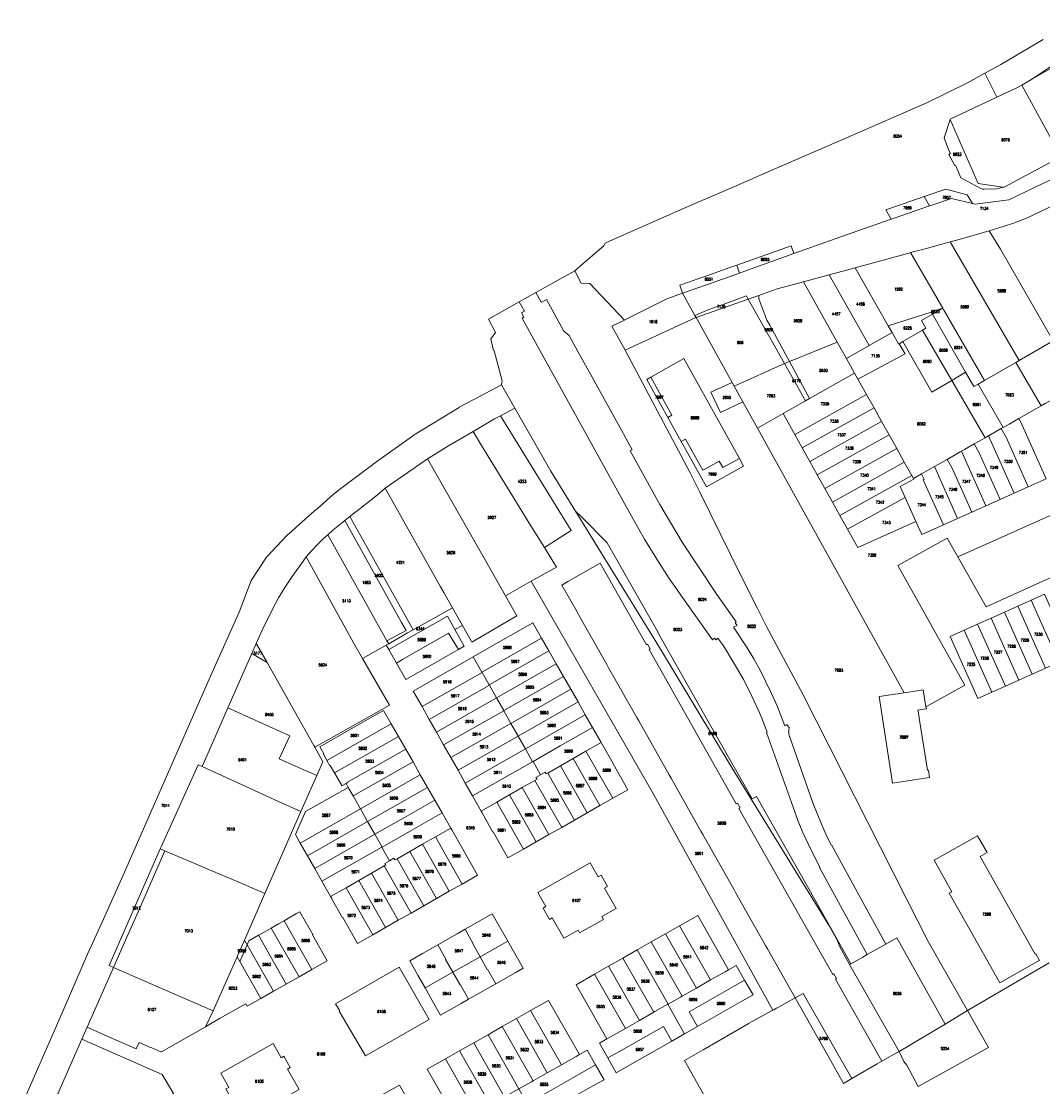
# Model space of a CAD drawing. Header units: metres. Extents: x 3 to 114181, y 112716 to 476231.
# Tile 22 of 90: x 111632 to 112008, y 475573 to 475965. Entities that reach past the tile are written whole.
import ezdxf
from ezdxf.enums import TextEntityAlignment as Align

# ---------------------------------------------------------------- set-up
doc = ezdxf.new("R2010")
doc.units = ezdxf.units.M
doc.header["$MEASUREMENT"] = 0
doc.layers.add('Kadasterperceelnummers', color=14, linetype='Continuous', lineweight=0)
doc.layers.add('Kadasterpercelen', color=14, linetype='Continuous', lineweight=13)
doc.styles.add('Style-STANDARD', font='STANDARD.shx')

msp = doc.modelspace()

# ---------------------------------------------------------------- linework, layer by layer
at = {"layer": 'Kadasterpercelen', "linetype": 'Continuous', "flags": 128}
for points in [[(112035.59, 475965.34), (112004.1, 475944.16), (112000.1, 475941.88), (111998.11, 475940.75), (111990.92, 475937.36), (111986.53, 475946.2), (111992.46, 475949.42), (112007.94, 475958.58)], [(112035.59, 475965.34), (112004.1, 475944.16), (112027.59, 475957.52)], [(112010.33, 475913.24), (112000, 475907.68), (111993.58, 475904.23), (111993.19, 475904.28), (111991.01, 475903.7), (111986.28, 475903.5), (111985.63, 475903.59), (111984.99, 475903.83), (111977.72, 475907.72), (111975.73, 475912.41), (111975.53, 475912.31), (111973.28, 475916.29), (111973.84, 475916.63), (111973.32, 475917.78), (111971.6, 475922.4), (111973.8, 475929.22), (111973.77, 475929.29), (111990.92, 475937.36), (111986.53, 475946.2), (111980.09, 475942.71), (111965.37, 475935.42), (111935.64, 475922.48), (111909.76, 475911.31), (111892.99, 475903.89), (111879.7, 475898.25), (111848.52, 475884.51), (111846.7, 475883.71), (111846.2, 475882.65), (111838.67, 475876.23), (111835.53, 475873.54), (111837.9, 475868.92), (111841.05, 475868.8), (111853.84, 475855.34), (111855.01, 475855.91), (111869.44, 475863.17), (111875.24, 475865.23), (111874.17, 475868.23), (111883.05, 475871.3), (111884.16, 475871.69), (111892.64, 475874.69), (111895.15, 475875.58), (111915.17, 475882.7), (111916.2, 475879.81), (111939.41, 475888.11), (111952.03, 475892.47), (111950.02, 475895.95), (111953.96, 475897.31), (111964.13, 475900.82), (111972.17, 475903.59), (111980.02, 475901.52), (111982, 475898.3), (111982.96, 475898.08), (111995.32, 475899.66), (112010.72, 475907.01)], [(112010.72, 475907.01), (111995.32, 475899.66), (111982.96, 475898.08), (111982, 475898.3), (111981.54, 475898.41), (111974.21, 475900.14), (111966.65, 475897.53), (111966.14, 475897.35), (111953.14, 475892.86), (111952.03, 475892.47), (111939.41, 475888.11), (111916.2, 475879.81), (111900.48, 475874.18), (111896.19, 475872.66), (111884.09, 475868.38), (111875.24, 475865.23), (111879.8, 475857.02), (111884.9, 475859.21), (111884.92, 475859.22), (111884.95, 475859.23), (111891.16, 475861.51), (111898.76, 475864.28), (111899.44, 475863.07), (111903.27, 475864.41), (111910.06, 475866.8), (111919.76, 475869.44), (111929.2, 475872.02), (111938.77, 475874.63), (111958.5, 475880.01), (111959.15, 475880.18), (111964.58, 475881.58), (111973.79, 475884.17), (111977.91, 475885.32), (111988.15, 475888.26), (111992.96, 475889.64), (111997.41, 475891.17), (112001.88, 475892.87), (112011.98, 475897.65)], [(111645.19, 475570.56), (111654.06, 475590.64), (111655.99, 475595.02), (111657.39, 475598.18), (111665.71, 475617.08), (111664.08, 475617.8), (111682.91, 475660.71), (111683.24, 475661.48), (111696.93, 475691.67), (111698.3, 475691.04), (111702.34, 475700.22), (111707.81, 475712.6), (111716.64, 475732.59), (111718.27, 475736.3), (111720.43, 475741.24), (111723.99, 475748.47), (111726.45, 475753.14), (111728.79, 475756.92), (111731.46, 475761), (111734.64, 475765.36), (111736.59, 475768.19), (111738.75, 475770.52), (111740.79, 475772.73), (111743.07, 475774.93), (111744.65, 475776.33), (111746.48, 475777.96), (111750.09, 475780.93), (111750.92, 475781.58), (111752.71, 475783), (111754.44, 475784.38), (111756.47, 475786), (111762.87, 475791.02), (111765.72, 475793.44), (111775.64, 475800.35), (111781.37, 475804.23), (111789.07, 475809.08), (111798.1, 475814.29), (111800.79, 475815.89), (111806.02, 475818.96), (111808.14, 475820.09), (111813.44, 475822.93), (111808.51, 475831.52), (111800.7, 475827.4), (111792.99, 475823.24), (111792.94, 475823.22), (111776.35, 475813.06), (111776.27, 475813.01), (111761.3, 475802.29), (111760.91, 475802), (111760.75, 475801.88), (111748.47, 475792.57), (111747.68, 475791.97), (111746.64, 475791.18), (111740.66, 475785.92), (111739.76, 475785.12), (111732.78, 475778.98), (111731.32, 475777.69), (111729.48, 475776.07), (111727.64, 475774.08), (111722.06, 475768.02), (111716.35, 475759.44), (111711.93, 475747.89), (111700.87, 475723.15), (111678.12, 475671.15), (111669.69, 475652.14), (111662.07, 475634.85), (111656.17, 475621.95), (111645.63, 475597.51), (111631.76, 475565.86)], [(112008.77, 475824.62), (112007.2, 475823.73), (111999.03, 475819.09), (111999.77, 475817.79), (112009.1, 475796.9), (112002.52, 475793.96), (111997.33, 475791.61), (111992.11, 475789.28), (111986.91, 475786.94), (111981.72, 475784.63), (111976.48, 475782.27), (111971.31, 475779.96), (111963.3, 475776.37), (111961.15, 475781.17), (111939.71, 475771.6), (111935.92, 475778.42), (111933.15, 475783.41), (111930.39, 475788.37), (111927.61, 475793.36), (111924.83, 475798.35), (111922.06, 475803.31), (111919.29, 475808.3), (111916.52, 475813.28), (111912.97, 475819.65), (111912.25, 475820.97), (111902.77, 475815.61), (111903.55, 475814.21), (111956.84, 475718.17), (111963.82, 475719.26), (111964.85, 475713.03), (111979.16, 475720.98), (111954.48, 475764.97), (111972.61, 475775.08), (111976.52, 475768.22), (111994.93, 475776.43), (111994.99, 475776.46), (112013.92, 475784.9)], [(112024.4, 475766.59), (112005.41, 475758.13), (111999.73, 475755.59), (111986.98, 475749.82), (111985.04, 475753.23), (111976.52, 475768.22), (111994.93, 475776.43), (111994.99, 475776.46), (112013.92, 475784.9)], [(112010.17, 475618.72), (111980.19, 475601.15), (111987.91, 475587.58), (111962.01, 475573.16), (111957.77, 475581.03), (111956.65, 475582.44), (111954.95, 475586.15), (111952.93, 475585.03), (111948.57, 475582.51), (111946.83, 475581.51), (111937.58, 475576.16), (111934.5, 475574.38), (111928.67, 475584.69), (111916.72, 475605.83), (111910.58, 475602.46), (111909.79, 475602.02), (111908.83, 475601.49), (111908.48, 475601.3), (111908.24, 475601.17), (111899.46, 475596.35), (111899.41, 475596.32), (111882.83, 475586.75), (111875.88, 475582.74), (111916.92, 475510.08)]]:
    msp.add_lwpolyline(points, dxfattribs=at)
for points in [[(112040.82, 475929.62), (112029.96, 475923.76), (112014.55, 475915.55), (112000.1, 475941.88), (112004.1, 475944.16), (112027.59, 475957.52), (112041.51, 475931.46)], [(112000, 475907.68), (111993.58, 475904.23), (111993.19, 475904.28), (111984.09, 475905.59), (111973.8, 475929.22), (111973.77, 475929.29), (111990.92, 475937.36), (111998.11, 475940.75), (112000.1, 475941.88), (112014.55, 475915.55), (112010.33, 475913.24)], [(111973.8, 475929.22), (111984.09, 475905.59), (111993.19, 475904.28), (111991.01, 475903.7), (111986.28, 475903.5), (111985.63, 475903.59), (111984.99, 475903.83), (111977.72, 475907.72), (111975.73, 475912.41), (111975.53, 475912.31), (111973.28, 475916.29), (111973.84, 475916.63), (111973.32, 475917.78), (111971.6, 475922.4)], [(111980.02, 475901.52), (111972.17, 475903.59), (111964.13, 475900.82), (111966.14, 475897.35), (111966.65, 475897.53), (111974.21, 475900.14), (111981.54, 475898.41), (111982, 475898.3)], [(111950.02, 475895.95), (111953.96, 475897.31), (111964.13, 475900.82), (111966.14, 475897.35), (111953.14, 475892.86), (111952.03, 475892.47)], [(112027.34, 475879.32), (112036.33, 475863.65), (112036.48, 475863.39), (112039.72, 475857.74), (112014.37, 475843.04), (112011.7, 475847.69), (111992.31, 475881.47), (111988.15, 475888.26), (111992.96, 475889.64), (111997.41, 475891.17), (112001.88, 475892.87), (112011.98, 475897.65), (112015.77, 475899.48)], [(111988.15, 475888.26), (111977.91, 475885.32), (111973.79, 475884.17), (111999.15, 475840.46), (112011.7, 475847.69), (111992.31, 475881.47)], [(111959.15, 475880.18), (111971.03, 475859.68), (111971.28, 475859.24), (111986.34, 475833.09), (111997.99, 475839.79), (111999.15, 475840.46), (111973.79, 475884.17), (111964.58, 475881.58)], [(111895.15, 475875.58), (111896.19, 475872.66), (111900.48, 475874.18), (111916.2, 475879.81), (111915.17, 475882.7)], [(111950.94, 475853.22), (111938.77, 475874.63), (111958.5, 475880.01), (111959.15, 475880.18), (111971.03, 475859.68), (111966.74, 475858.3)], [(111874.17, 475868.23), (111883.05, 475871.3), (111884.16, 475871.69), (111892.64, 475874.69), (111895.15, 475875.58), (111896.19, 475872.66), (111884.09, 475868.38), (111875.24, 475865.23)], [(111980.19, 475601.15), (111965.71, 475626.6), (111957.55, 475642.52), (111919.6, 475717.41), (111906.17, 475742.5), (111902.68, 475749.44), (111900.01, 475754.74), (111892.81, 475769.31), (111885.4, 475784.33), (111881.54, 475791.95), (111878.02, 475799.11), (111854.14, 475844.3), (111849.22, 475853.06), (111853.84, 475855.34), (111841.05, 475868.8), (111837.9, 475868.92), (111835.53, 475873.54), (111821.18, 475865.48), (111823.12, 475861.98), (111823.31, 475862.09), (111823.38, 475861.96), (111825.16, 475862.87), (111831.56, 475851.3), (111833.45, 475849.69), (111836.79, 475843.56), (111839.52, 475838.72), (111840.73, 475836.54), (111851.5, 475817.06), (111852.74, 475814.83), (111856.71, 475807.65), (111855.96, 475807.24), (111866.89, 475787.48), (111875.04, 475773.65), (111887.8, 475754.39), (111895, 475744.23), (111894.6, 475743.94), (111895.38, 475742.96), (111894.28, 475742.49), (111893.95, 475742.34), (111898.97, 475734.69), (111901.43, 475730.61), (111903.75, 475726.46), (111905.94, 475722.23), (111908.01, 475717.94), (111909.93, 475713.59), (111912.89, 475705.94), (111913.34, 475706.21), (111913.78, 475706.48), (111913.88, 475706.29), (111913.96, 475706.1), (111914.04, 475705.91), (111914.12, 475705.71), (111914.18, 475705.51), (111914.54, 475705.41), (111914.49, 475705.24), (111914.44, 475705.08), (111914.41, 475704.91), (111914.37, 475704.75), (111914.35, 475704.58), (111914.32, 475704.41), (111914.31, 475704.24), (111914.3, 475704.07), (111914.3, 475703.9), (111914.3, 475703.73), (111914.31, 475703.56), (111914.32, 475703.39), (111914.34, 475703.22), (111914.37, 475703.06), (111914.4, 475702.89), (111914.44, 475702.72), (111914.48, 475702.56), (111914.53, 475702.4), (111914.58, 475702.24), (111914.64, 475702.08), (111914.71, 475701.92), (111914.78, 475701.77), (111923.24, 475677.65), (111924.74, 475673.69), (111926.36, 475669.78), (111928.1, 475665.92), (111929.96, 475662.11), (111930.09, 475662.17), (111943.79, 475637.06), (111950.05, 475625.62), (111954.14, 475627.92), (111971.88, 475596.21)], [(111919.76, 475869.44), (111929.2, 475872.02), (111943.88, 475845.94), (111935.54, 475841.21), (111932.2, 475847.2)], [(111952.35, 475850.75), (111943.88, 475845.94), (111929.2, 475872.02), (111938.77, 475874.63), (111950.94, 475853.22)], [(111903.27, 475864.41), (111910.06, 475866.8), (111919.76, 475869.44), (111932.2, 475847.2), (111914.59, 475840.08), (111910.76, 475847.13), (111907.3, 475853.5), (111906.3, 475855.36), (111903.36, 475863.2), (111903.26, 475863.8)], [(111815.07, 475862.04), (111816.98, 475858.62), (111815.91, 475858.03), (111816.82, 475856.37), (111816.14, 475856), (111819.71, 475849.54), (111838.38, 475815.79), (111857.04, 475782.04), (111861.26, 475774.65), (111865.69, 475767.38), (111870.32, 475760.24), (111875.14, 475753.23), (111886.2, 475737.63), (111887.01, 475738.21), (111887.63, 475737.68), (111887.91, 475737.97), (111888.23, 475738.31), (111889.99, 475735.78), (111891.68, 475733.2), (111893.29, 475730.58), (111895.51, 475726.86), (111897.62, 475723.08), (111899.61, 475719.25), (111901.49, 475715.35), (111903.26, 475711.4), (111904.37, 475708.84), (111905.41, 475706.25), (111906.39, 475703.63), (111906.12, 475703.59), (111915.91, 475676.06), (111917.6, 475671.51), (111919.44, 475667.02), (111921.42, 475662.59), (111923.54, 475658.22), (111925.8, 475653.93), (111925.61, 475653.82), (111943.19, 475621.78), (111950.05, 475625.62), (111943.79, 475637.06), (111930.09, 475662.17), (111929.96, 475662.11), (111928.1, 475665.92), (111926.36, 475669.78), (111924.74, 475673.69), (111923.24, 475677.65), (111914.78, 475701.77), (111914.71, 475701.92), (111914.64, 475702.08), (111914.58, 475702.24), (111914.53, 475702.4), (111914.48, 475702.56), (111914.44, 475702.72), (111914.4, 475702.89), (111914.37, 475703.06), (111914.34, 475703.22), (111914.32, 475703.39), (111914.31, 475703.56), (111914.3, 475703.73), (111914.3, 475703.9), (111914.3, 475704.07), (111914.31, 475704.24), (111914.32, 475704.41), (111914.35, 475704.58), (111914.37, 475704.75), (111914.41, 475704.91), (111914.44, 475705.08), (111914.49, 475705.24), (111914.54, 475705.41), (111914.18, 475705.51), (111914.12, 475705.71), (111914.04, 475705.91), (111913.96, 475706.1), (111913.88, 475706.29), (111913.78, 475706.48), (111913.34, 475706.21), (111912.89, 475705.94), (111909.93, 475713.59), (111908.01, 475717.94), (111905.94, 475722.23), (111903.75, 475726.46), (111901.43, 475730.61), (111898.97, 475734.69), (111893.95, 475742.34), (111894.28, 475742.49), (111895.38, 475742.96), (111894.6, 475743.94), (111895, 475744.23), (111887.8, 475754.39), (111875.04, 475773.65), (111866.89, 475787.48), (111855.96, 475807.24), (111856.71, 475807.65), (111852.74, 475814.83), (111851.5, 475817.06), (111840.73, 475836.54), (111839.52, 475838.72), (111836.79, 475843.56), (111833.45, 475849.69), (111831.56, 475851.3), (111825.16, 475862.87), (111823.38, 475861.96), (111823.31, 475862.09), (111823.12, 475861.98), (111821.18, 475865.48)], [(111880.19, 475856.31), (111879.8, 475857.02), (111875.24, 475865.23), (111869.44, 475863.17), (111855.01, 475855.91), (111853.84, 475855.34), (111849.22, 475853.06), (111854.14, 475844.3), (111880.12, 475856.29)], [(111879.8, 475857.02), (111884.9, 475859.21), (111884.92, 475859.22), (111884.95, 475859.23), (111891.16, 475861.51), (111898.76, 475864.28), (111899.44, 475863.07), (111880.19, 475856.31)], [(111899.44, 475863.07), (111903.27, 475864.41), (111903.26, 475863.8), (111903.36, 475863.2), (111906.3, 475855.36), (111907.3, 475853.5), (111910.76, 475847.13), (111914.59, 475840.08), (111912.76, 475839.33)], [(111937.21, 475618.41), (111941.57, 475620.86), (111943.19, 475621.78), (111925.61, 475653.82), (111925.8, 475653.93), (111923.54, 475658.22), (111921.42, 475662.59), (111919.44, 475667.02), (111917.6, 475671.51), (111915.91, 475676.06), (111906.12, 475703.59), (111906.39, 475703.63), (111905.41, 475706.25), (111904.37, 475708.84), (111903.26, 475711.4), (111901.49, 475715.35), (111899.61, 475719.25), (111897.62, 475723.08), (111895.51, 475726.86), (111893.29, 475730.58), (111891.68, 475733.2), (111889.99, 475735.78), (111888.23, 475738.31), (111887.91, 475737.97), (111887.63, 475737.68), (111887.01, 475738.21), (111886.2, 475737.63), (111875.14, 475753.23), (111870.32, 475760.24), (111865.69, 475767.38), (111861.26, 475774.65), (111857.04, 475782.04), (111838.38, 475815.79), (111819.71, 475849.54), (111816.14, 475856), (111816.82, 475856.37), (111815.91, 475858.03), (111816.98, 475858.62), (111815.07, 475862.04), (111803.76, 475855.68), (111806.38, 475850.84), (111804.68, 475848.5), (111805.67, 475844.2), (111805.9, 475843.99), (111808.77, 475832.95), (111808.51, 475831.52), (111813.44, 475822.93), (111826.74, 475799.73), (111835.83, 475785.01), (111838.21, 475782.64), (111847.49, 475773.41), (111856.72, 475757.13), (111866.1, 475740.62), (111865.96, 475740.54), (111882.96, 475710.59), (111900.85, 475679.08), (111902.47, 475680.02), (111920.56, 475647.92)], [(111899.44, 475863.07), (111912.76, 475839.33), (111894.2, 475831.07), (111893.44, 475832.43), (111880.19, 475856.31)], [(111967.22, 475857.48), (111966.74, 475858.3), (111971.03, 475859.68)], [(111967.22, 475857.48), (111971.03, 475859.68), (111971.28, 475859.24), (111986.34, 475833.09), (111984.1, 475831.78), (111982.49, 475830.85), (111979.46, 475836.12)], [(111952.35, 475850.75), (111950.94, 475853.22), (111966.74, 475858.3), (111967.22, 475857.48), (111963.23, 475855.18), (111964.85, 475852.38), (111963.51, 475851.62), (111956.36, 475847.49), (111954.93, 475846.66), (111954.75, 475846.56)], [(111964.85, 475852.38), (111963.23, 475855.18), (111967.22, 475857.48), (111979.46, 475836.12), (111974.32, 475833.13), (111963.51, 475851.62)], [(111963.51, 475851.62), (111974.32, 475833.13), (111966.99, 475828.86), (111956.36, 475847.49)], [(111935.54, 475841.21), (111943.88, 475845.94), (111952.35, 475850.75), (111954.75, 475846.56), (111954.93, 475846.66), (111957.15, 475842.96), (111939.79, 475833.61), (111938.55, 475835.83)], [(111999.15, 475840.46), (111997.99, 475839.79), (112007.2, 475823.73), (112008.77, 475824.62), (112013.86, 475827.51), (112018.82, 475830.33), (112020.98, 475831.55), (112014.37, 475843.04), (112011.7, 475847.69)], [(111935.54, 475841.21), (111932.2, 475847.2), (111914.59, 475840.08), (111921.98, 475826.47), (111938.55, 475835.83)], [(111942.94, 475827.99), (111939.79, 475833.61), (111957.15, 475842.96), (111954.93, 475846.66), (111956.36, 475847.49), (111966.99, 475828.86), (111974.32, 475833.13), (111986.64, 475812.06), (111982.56, 475809.74), (111979.04, 475807.74), (111977.89, 475807.09), (111977.49, 475806.87), (111972.59, 475804.08), (111967.93, 475801.44), (111963.14, 475798.72), (111960.23, 475797.07), (111959.63, 475798.13), (111956.85, 475803.09), (111954.06, 475808.09), (111951.29, 475813.05), (111948.5, 475818.04), (111945.72, 475823.01)], [(111863.53, 475834.38), (111875.72, 475841.16), (111896.14, 475804.46), (111890.02, 475801.06), (111888.71, 475803.43), (111884.78, 475801.24), (111882.63, 475800.05), (111881.66, 475801.78), (111876.26, 475811.49), (111874.75, 475810.66), (111869.81, 475819.55), (111871.31, 475820.39)], [(111888.71, 475803.43), (111884.78, 475801.24), (111882.63, 475800.05), (111881.66, 475801.78), (111876.26, 475811.49), (111874.75, 475810.66), (111869.81, 475819.55), (111871.31, 475820.39), (111863.53, 475834.38), (111875.72, 475841.16), (111896.14, 475804.46), (111890.02, 475801.06)], [(111921.98, 475826.47), (111914.59, 475840.08), (111912.76, 475839.33), (111920.46, 475825.61)], [(111986.34, 475833.09), (111997.99, 475839.79), (112007.2, 475823.73), (111999.03, 475819.09), (111995.5, 475817.09), (111993.32, 475815.85), (111984.1, 475831.78)], [(111902.77, 475815.61), (111897.4, 475825.29), (111894.2, 475831.07), (111912.76, 475839.33), (111920.46, 475825.61), (111912.25, 475820.97)], [(111974.32, 475833.13), (111979.46, 475836.12), (111982.49, 475830.85), (111984.1, 475831.78), (111993.32, 475815.85), (111992.54, 475815.41), (111987.85, 475812.75), (111986.64, 475812.06)], [(111862.02, 475833.54), (111863.53, 475834.38), (111871.31, 475820.39), (111869.81, 475819.55)], [(111894.2, 475831.07), (111893.44, 475832.43), (111885.69, 475828.83), (111889.15, 475821.37), (111897.4, 475825.29)], [(111942.94, 475827.99), (111916.52, 475813.28), (111912.97, 475819.65), (111912.25, 475820.97), (111920.46, 475825.61), (111921.98, 475826.47), (111938.55, 475835.83), (111939.79, 475833.61)], [(111916.52, 475813.28), (111942.94, 475827.99), (111945.72, 475823.01), (111919.29, 475808.3)], [(111931.83, 475627.85), (111929.12, 475632.63), (111893.48, 475690.46), (111866.79, 475734.82), (111835.83, 475785.01), (111826.74, 475799.73), (111813.44, 475822.93), (111808.14, 475820.09), (111834.24, 475777.93), (111824.36, 475771.58), (111828.75, 475764.44), (111819.49, 475759.19), (111864.02, 475681.7), (111908.48, 475601.3), (111908.83, 475601.49), (111909.79, 475602.02), (111910.58, 475602.46), (111916.72, 475605.83), (111906.47, 475623.95), (111905.79, 475625.17), (111894.76, 475644.67), (111894.07, 475645.89), (111882.7, 475665.99), (111882.01, 475667.21), (111870.99, 475686.71), (111870.3, 475687.93), (111859.08, 475707.78), (111858.39, 475709), (111848.01, 475727.36), (111847.32, 475728.58), (111837.08, 475746.69), (111836.39, 475747.91), (111830.78, 475757.83), (111832.96, 475759.06), (111835.57, 475760.54), (111844.93, 475765.83), (111861.91, 475735.8), (111862.35, 475736.04), (111863.33, 475734.3), (111862.89, 475734.06), (111894.98, 475677.3), (111895.42, 475677.55), (111896.4, 475675.81), (111895.97, 475675.56), (111930.52, 475614.45), (111930.95, 475614.7), (111931.94, 475612.96), (111931.5, 475612.71), (111948.57, 475582.51), (111952.93, 475585.03), (111954.95, 475586.15), (111936.75, 475618.16), (111932.97, 475624.82), (111932.59, 475625.9), (111932.01, 475627.42)], [(111919.29, 475808.3), (111945.72, 475823.01), (111948.5, 475818.04), (111922.06, 475803.31)], [(111808.14, 475820.09), (111834.24, 475777.93), (111824.36, 475771.58), (111819.41, 475779.62), (111801.17, 475809.22), (111798.1, 475814.29), (111800.79, 475815.89), (111806.02, 475818.96)], [(111922.06, 475803.31), (111948.5, 475818.04), (111951.29, 475813.05), (111924.83, 475798.35)], [(111999.03, 475819.09), (111995.5, 475817.09), (111993.32, 475815.85), (111992.54, 475815.41), (111994.33, 475812.2), (112002.52, 475793.96), (112009.1, 475796.9), (111999.77, 475817.79)], [(111819.49, 475759.19), (111828.75, 475764.44), (111824.36, 475771.58), (111819.41, 475779.62), (111801.17, 475809.22), (111798.1, 475814.29), (111789.07, 475809.08), (111781.37, 475804.23), (111802.64, 475766.81), (111810, 475753.81)], [(111924.83, 475798.35), (111951.29, 475813.05), (111954.06, 475808.09), (111927.61, 475793.36)], [(111982.56, 475809.74), (111984.37, 475806.52), (111992.11, 475789.28), (111997.33, 475791.61), (111987.85, 475812.75), (111986.64, 475812.06)], [(111997.33, 475791.61), (111987.85, 475812.75), (111992.54, 475815.41), (111994.33, 475812.2), (112002.52, 475793.96)], [(111896.14, 475804.46), (111897.72, 475801.62), (111884.02, 475794), (111874.75, 475810.66), (111876.26, 475811.49), (111881.66, 475801.78), (111882.63, 475800.05), (111884.78, 475801.24), (111888.71, 475803.43), (111890.02, 475801.06)], [(111992.11, 475789.28), (111986.91, 475786.94), (111977.89, 475807.09), (111979.04, 475807.74), (111982.56, 475809.74), (111984.37, 475806.52)], [(111927.61, 475793.36), (111954.06, 475808.09), (111956.85, 475803.09), (111930.39, 475788.37)], [(111986.91, 475786.94), (111977.89, 475807.09), (111977.49, 475806.87), (111972.59, 475804.08), (111974.44, 475800.89), (111981.72, 475784.63)], [(111814.18, 475746.45), (111810, 475753.81), (111802.64, 475766.81), (111781.37, 475804.23), (111775.64, 475800.35), (111765.72, 475793.44), (111786.13, 475757.1), (111787.28, 475755.08), (111790.46, 475749.43), (111794.14, 475742.96), (111797.4, 475737.23), (111797.62, 475736.83)], [(111930.39, 475788.37), (111956.85, 475803.09), (111959.63, 475798.13), (111933.15, 475783.41)], [(111976.48, 475782.27), (111968.56, 475800.07), (111967.93, 475801.44), (111963.14, 475798.72), (111964.23, 475796.81), (111963.85, 475796.59), (111971.31, 475779.96)], [(111981.72, 475784.63), (111976.48, 475782.27), (111968.56, 475800.07), (111967.93, 475801.44), (111972.59, 475804.08), (111974.44, 475800.89)], [(111957.18, 475790.02), (111935.92, 475778.42), (111933.15, 475783.41), (111959.63, 475798.13), (111960.23, 475797.07), (111960.37, 475796.8), (111958.99, 475796.03), (111955.4, 475794.04)], [(111961.15, 475781.17), (111963.3, 475776.37), (111971.31, 475779.96), (111963.85, 475796.59), (111964.23, 475796.81), (111963.14, 475798.72), (111960.23, 475797.07), (111960.37, 475796.8), (111958.99, 475796.03), (111955.4, 475794.04), (111957.18, 475790.02)], [(111790.46, 475749.43), (111776.04, 475741.34), (111752.71, 475783), (111754.44, 475784.38), (111756.47, 475786), (111762.87, 475791.02), (111765.72, 475793.44), (111786.13, 475757.1), (111787.28, 475755.08)], [(111935.92, 475778.42), (111957.18, 475790.02), (111961.15, 475781.17), (111939.71, 475771.6)], [(111835.83, 475785.01), (111866.79, 475734.82), (111893.48, 475690.46), (111929.12, 475632.63), (111931.83, 475627.85), (111932.01, 475627.42), (111932.59, 475625.9), (111932.97, 475624.82), (111936.75, 475618.16), (111937.21, 475618.41), (111920.56, 475647.92), (111902.47, 475680.02), (111900.85, 475679.08), (111882.96, 475710.59), (111865.96, 475740.54), (111866.1, 475740.62), (111856.72, 475757.13), (111847.49, 475773.41), (111838.21, 475782.64)], [(111773.42, 475741.12), (111766.38, 475737.33), (111744.65, 475776.33), (111746.48, 475777.96), (111750.09, 475780.93), (111750.92, 475781.58), (111771.77, 475744.05)], [(111767.13, 475736.18), (111766.38, 475737.33), (111773.42, 475741.12), (111771.77, 475744.05), (111750.92, 475781.58), (111752.71, 475783), (111776.04, 475741.34), (111773.94, 475740.21)], [(111766.38, 475737.33), (111767.13, 475736.18), (111766.15, 475735.65), (111757.34, 475730.83), (111754.6, 475735.72), (111736.59, 475768.19), (111738.75, 475770.52), (111740.79, 475772.73), (111743.07, 475774.93), (111744.65, 475776.33)], [(111737.85, 475701.55), (111722.22, 475729.28), (111718.27, 475736.3), (111720.43, 475741.24), (111723.99, 475748.47), (111726.45, 475753.14), (111728.79, 475756.92), (111731.46, 475761), (111734.64, 475765.36), (111736.59, 475768.19), (111754.6, 475735.72), (111757.34, 475730.83), (111767.33, 475713.63), (111748.15, 475702.81), (111739.78, 475698.11), (111739.44, 475698.72)], [(111882.7, 475665.99), (111882.01, 475667.21), (111870.99, 475686.71), (111870.3, 475687.93), (111859.08, 475707.78), (111858.39, 475709), (111848.01, 475727.36), (111847.32, 475728.58), (111837.08, 475746.69), (111836.39, 475747.91), (111830.78, 475757.83), (111832.96, 475759.06), (111835.57, 475760.54), (111844.93, 475765.83), (111861.91, 475735.8), (111862.35, 475736.04), (111863.33, 475734.3), (111862.89, 475734.06), (111894.98, 475677.3), (111895.42, 475677.55), (111896.4, 475675.81), (111895.97, 475675.56), (111930.52, 475614.45), (111930.95, 475614.7), (111931.94, 475612.96), (111931.5, 475612.71), (111948.57, 475582.51), (111946.83, 475581.51), (111937.58, 475576.16), (111934.5, 475574.38), (111928.67, 475584.69), (111916.72, 475605.83), (111906.47, 475623.95), (111905.79, 475625.17), (111894.76, 475644.67), (111894.07, 475645.89)], [(111948.57, 475582.51), (111931.5, 475612.71), (111931.94, 475612.96), (111930.95, 475614.7), (111930.52, 475614.45), (111895.97, 475675.56), (111896.4, 475675.81), (111895.42, 475677.55), (111894.98, 475677.3), (111862.89, 475734.06), (111863.33, 475734.3), (111862.35, 475736.04), (111861.91, 475735.8), (111844.93, 475765.83), (111835.57, 475760.54), (111832.96, 475759.06), (111830.78, 475757.83), (111836.39, 475747.91), (111837.08, 475746.69), (111847.32, 475728.58), (111848.01, 475727.36), (111858.39, 475709), (111859.08, 475707.78), (111870.3, 475687.93), (111870.99, 475686.71), (111882.01, 475667.21), (111882.7, 475665.99), (111894.07, 475645.89), (111894.76, 475644.67), (111905.79, 475625.17), (111906.47, 475623.95), (111916.72, 475605.83), (111919.61, 475607.42), (111937.58, 475576.16), (111946.83, 475581.51)], [(112013.8, 475729.4), (112018.73, 475731.6), (112008.51, 475754.42), (112003.6, 475752.23)], [(112003.95, 475724.98), (112008.86, 475727.18), (111998.67, 475750.02), (111993.73, 475747.81)], [(112008.86, 475727.18), (112013.8, 475729.4), (112003.6, 475752.23), (111998.67, 475750.02)], [(111767.13, 475736.18), (111773.94, 475740.21), (111776.04, 475741.34), (111790.46, 475749.43), (111794.14, 475742.96), (111791.41, 475741.4), (111788.62, 475746.32), (111767.04, 475734.09), (111766.15, 475735.65)], [(111769.86, 475729.1), (111767.04, 475734.09), (111788.62, 475746.32), (111791.41, 475741.4), (111794.87, 475735.3), (111792.74, 475734.09), (111789.03, 475740.04), (111772.09, 475730.37)], [(111988.8, 475745.6), (111998.99, 475722.78), (112003.95, 475724.98), (111993.73, 475747.81)], [(111808.17, 475737.11), (111798.14, 475731.39), (111801.35, 475725.74), (111823.32, 475738.28), (111820.11, 475743.91)], [(111983.87, 475743.39), (111978.95, 475741.18), (111989.15, 475718.38), (111994.08, 475720.58)], [(111983.87, 475743.39), (111994.08, 475720.58), (111998.99, 475722.78), (111988.8, 475745.6)], [(111789.03, 475740.04), (111772.09, 475730.37), (111769.86, 475729.1), (111773.32, 475723.01), (111784.73, 475729.52), (111792.48, 475733.94), (111792.74, 475734.09)], [(111823.32, 475738.28), (111801.35, 475725.74), (111801.43, 475725.6), (111804.01, 475721.04), (111826, 475733.58)], [(111978.95, 475741.18), (111973.77, 475738.88), (111983.98, 475716.07), (111989.15, 475718.38)], [(111716.64, 475732.59), (111718.27, 475736.3), (111722.22, 475729.28)], [(111742.78, 475692.79), (111741.79, 475690.54), (111740.54, 475687.72), (111732.75, 475691.15), (111726.75, 475693.79), (111730.6, 475702.36), (111707.81, 475712.6), (111716.64, 475732.59), (111722.22, 475729.28), (111737.85, 475701.55), (111739.44, 475698.72), (111739.78, 475698.11)], [(111798.14, 475731.39), (111776.05, 475718.79), (111779.3, 475713.05), (111801.43, 475725.6), (111801.35, 475725.74)], [(111826, 475733.58), (111804.01, 475721.04), (111804.08, 475720.93), (111806.69, 475716.31), (111828.69, 475728.87)], [(111828.69, 475728.87), (111806.69, 475716.31), (111806.73, 475716.24), (111809.36, 475711.62), (111831.36, 475724.17)], [(111804.01, 475721.04), (111804.08, 475720.93), (111781.95, 475708.37), (111779.3, 475713.05), (111801.43, 475725.6)], [(111831.36, 475724.17), (111809.36, 475711.62), (111809.38, 475711.57), (111812.03, 475706.9), (111834.05, 475719.47)], [(111806.69, 475716.31), (111804.08, 475720.93), (111781.95, 475708.37), (111784.6, 475703.69), (111806.73, 475716.24)], [(111834.05, 475719.47), (111836.73, 475714.77), (111814.7, 475702.19), (111812.04, 475706.88), (111812.03, 475706.9)], [(111947.57, 475716.73), (111952.51, 475684.88), (111966.14, 475686.98), (111965.74, 475689.67), (111965.35, 475689.61), (111962.45, 475708.05), (111961.93, 475711.4), (111961.87, 475711.79), (111962.93, 475711.96), (111964.98, 475712.3), (111964.85, 475713.03), (111963.82, 475719.26), (111956.84, 475718.17)], [(111964.85, 475713.03), (111964.98, 475712.3), (111962.93, 475711.96), (111961.87, 475711.79), (111961.93, 475711.4), (111962.45, 475708.05), (111965.35, 475689.61), (111965.74, 475689.67), (111966.14, 475686.98), (111952.51, 475684.88), (111947.57, 475716.73), (111956.84, 475718.17), (111963.82, 475719.26)], [(111809.36, 475711.62), (111809.38, 475711.57), (111787.25, 475699.01), (111784.6, 475703.69), (111806.73, 475716.24)], [(111836.73, 475714.77), (111839.4, 475710.08), (111817.37, 475697.49), (111814.7, 475702.19)], [(111740.54, 475687.72), (111738.99, 475684.2), (111734.68, 475674.4), (111726.4, 475678.19), (111698.3, 475691.04), (111702.34, 475700.22), (111707.81, 475712.6), (111730.6, 475702.36), (111726.75, 475693.79), (111732.75, 475691.15)], [(111762.03, 475709.88), (111762, 475709.93), (111754.02, 475705.38), (111754.05, 475705.32), (111741.7, 475698.29), (111743.16, 475695.63), (111743.01, 475695.55), (111744.26, 475693.33), (111744.28, 475693.28), (111767.97, 475706.76), (111765.16, 475711.67)], [(111812.03, 475706.9), (111809.38, 475711.57), (111787.25, 475699.01), (111789.91, 475694.32), (111812.04, 475706.88)], [(111744.28, 475693.28), (111767.97, 475706.76), (111770.64, 475702.07), (111747.05, 475688.65), (111745.51, 475691.35), (111745.4, 475691.29)], [(111812.04, 475706.88), (111789.91, 475694.32), (111792.57, 475689.63), (111814.7, 475702.19)], [(111842.06, 475705.42), (111839.4, 475710.08), (111817.37, 475697.49), (111820.03, 475692.79), (111820.2, 475692.89), (111830.14, 475698.62)], [(111824.97, 475688.27), (111824.61, 475688.92), (111822.92, 475687.97), (111820.2, 475692.89), (111830.14, 475698.62), (111842.06, 475705.42), (111845.26, 475699.82), (111839.65, 475696.63), (111834.95, 475693.95), (111830.26, 475691.29), (111825.56, 475688.61)], [(111770.64, 475702.07), (111773.3, 475697.4), (111751.89, 475685.22), (111751.96, 475685.09), (111751.33, 475684.73), (111749.78, 475683.84), (111749.71, 475683.97), (111747.05, 475688.65)], [(111814.7, 475702.19), (111792.57, 475689.63), (111795.23, 475684.93), (111817.37, 475697.49)], [(111845.63, 475699.16), (111845.68, 475699.19), (111849.7, 475692.09), (111849.66, 475692.06), (111855.08, 475682.47), (111849.51, 475679.3), (111839.65, 475696.63), (111845.26, 475699.82)], [(111752.15, 475683.28), (111753.92, 475680.16), (111775.98, 475692.71), (111773.3, 475697.4), (111751.89, 475685.22), (111751.96, 475685.09), (111751.33, 475684.73)], [(111820.03, 475692.79), (111797.89, 475680.23), (111795.23, 475684.93), (111817.37, 475697.49)], [(111849.51, 475679.3), (111844.8, 475676.63), (111834.95, 475693.95), (111839.65, 475696.63)], [(111682.91, 475660.71), (111683.24, 475661.48), (111696.93, 475691.67), (111698.3, 475691.04), (111726.4, 475678.19), (111734.68, 475674.4), (111726.43, 475655.63), (111721.44, 475644.28), (111711.79, 475648.4), (111700.19, 475653.34), (111684.64, 475659.97)], [(111775.98, 475692.71), (111778.66, 475688.01), (111756.59, 475675.45), (111753.92, 475680.16)], [(111816.19, 475683.24), (111811.49, 475680.57), (111806.79, 475677.89), (111801.06, 475674.63), (111797.89, 475680.23), (111820.03, 475692.79), (111820.2, 475692.89), (111822.92, 475687.97), (111821.23, 475687.02), (111821.63, 475686.33), (111820.89, 475685.91)], [(111825.56, 475688.61), (111835.42, 475671.28), (111840.12, 475673.96), (111830.26, 475691.29)], [(111830.26, 475691.29), (111840.12, 475673.96), (111844.8, 475676.63), (111834.95, 475693.95)], [(111756.59, 475675.45), (111759.25, 475670.76), (111781.33, 475683.32), (111778.66, 475688.01)], [(111820.89, 475685.91), (111821.63, 475686.33), (111821.23, 475687.02), (111822.92, 475687.97), (111824.61, 475688.92), (111824.97, 475688.27), (111825.56, 475688.61), (111835.42, 475671.28), (111830.72, 475668.61)], [(111753.92, 475680.16), (111752.15, 475683.28), (111736.37, 475674.44), (111732.67, 475665.95), (111734.45, 475662.83), (111756.59, 475675.45)], [(111759.25, 475670.76), (111781.33, 475683.32), (111784.01, 475678.63), (111772.85, 475672.28), (111761.91, 475666.06)], [(111811.49, 475680.57), (111816.19, 475683.24), (111826.03, 475665.95), (111821.33, 475663.27)], [(111816.19, 475683.24), (111826.03, 475665.95), (111830.72, 475668.61), (111820.89, 475685.91)], [(111806.79, 475677.89), (111816.63, 475660.59), (111821.33, 475663.27), (111811.49, 475680.57)], [(111759.25, 475670.76), (111737.12, 475658.13), (111734.45, 475662.83), (111756.59, 475675.45)], [(111761.91, 475666.06), (111772.85, 475672.28), (111784.01, 475678.63), (111786.69, 475673.93), (111775.53, 475667.58), (111764.58, 475661.36)], [(111801.43, 475673.98), (111801.39, 475673.96), (111805.41, 475666.9), (111805.45, 475666.91), (111810.93, 475657.35), (111816.63, 475660.59), (111806.79, 475677.89), (111801.06, 475674.63)], [(111770.09, 475657.08), (111774.78, 475659.75), (111779.47, 475662.41), (111784.2, 475665.09), (111789.89, 475668.32), (111786.69, 475673.93), (111775.53, 475667.58), (111764.58, 475661.36), (111764.47, 475661.3), (111765.4, 475659.68), (111767.31, 475656.32), (111768.97, 475657.27), (111769.32, 475656.65)], [(111761.91, 475666.06), (111739.79, 475653.44), (111737.12, 475658.13), (111759.25, 475670.76)], [(111794.27, 475660.56), (111799.71, 475650.97), (111794.06, 475647.76), (111784.2, 475665.09), (111789.89, 475668.32), (111790.26, 475667.66), (111790.29, 475667.68), (111794.32, 475660.59)], [(111761.91, 475666.06), (111764.58, 475661.36), (111764.47, 475661.3), (111742.46, 475648.75), (111739.79, 475653.44)], [(111779.47, 475662.41), (111789.33, 475645.07), (111794.06, 475647.76), (111784.2, 475665.09)], [(111983.78, 475665.53), (111987.33, 475659.37), (111984.74, 475657.92), (112005.06, 475621.9), (112005.29, 475622.03), (112006.65, 475619.65), (112005.96, 475619.26), (112005.71, 475619.12), (111992.02, 475611.39), (111979.99, 475632.75), (111973.42, 475644.4), (111974.36, 475644.93), (111967.83, 475656.49)], [(111973.42, 475644.4), (111979.99, 475632.75), (111992.02, 475611.39), (112005.71, 475619.12), (112005.96, 475619.26), (112006.65, 475619.65), (112005.29, 475622.03), (112005.06, 475621.9), (111984.74, 475657.92), (111987.33, 475659.37), (111983.78, 475665.53), (111967.83, 475656.49), (111974.36, 475644.93)], [(111682.91, 475660.71), (111684.64, 475659.97), (111674.78, 475637.55), (111670.18, 475627.13), (111665.71, 475617.08), (111664.08, 475617.8)], [(111711.31, 475621.26), (111711.18, 475620.97), (111706.77, 475610.97), (111702.42, 475601.04), (111687.7, 475607.46), (111679.17, 475611.17), (111665.71, 475617.08), (111670.18, 475627.13), (111674.78, 475637.55), (111684.64, 475659.97), (111700.19, 475653.34), (111711.79, 475648.4), (111721.44, 475644.28), (111714.37, 475628.22), (111713.9, 475627.14)], [(111765.37, 475654.43), (111765.95, 475654.76), (111765.61, 475655.36), (111767.31, 475656.32), (111765.4, 475659.68), (111764.47, 475661.3), (111742.46, 475648.75), (111745.63, 475643.17), (111751.32, 475646.41), (111756, 475649.08), (111760.69, 475651.76)], [(111770.09, 475657.08), (111779.95, 475639.73), (111784.65, 475642.4), (111774.78, 475659.75)], [(111774.78, 475659.75), (111779.47, 475662.41), (111789.33, 475645.07), (111784.65, 475642.4)], [(111765.37, 475654.43), (111775.25, 475637.05), (111779.95, 475639.73), (111770.09, 475657.08), (111769.32, 475656.65), (111768.97, 475657.27), (111767.31, 475656.32), (111765.61, 475655.36), (111765.95, 475654.76)], [(111831.52, 475627.78), (111836.73, 475630.75), (111837.31, 475629.73), (111846.13, 475634.75), (111845.55, 475635.76), (111850.77, 475638.73), (111846.49, 475646.26), (111847.54, 475646.85), (111845.2, 475650.97), (111844.15, 475650.38), (111841.18, 475655.6), (111821.93, 475644.66), (111824.9, 475639.44), (111823.85, 475638.85), (111826.2, 475634.71), (111827.24, 475635.31)], [(111765.87, 475631.72), (111770.57, 475634.39), (111760.69, 475651.76), (111756, 475649.08)], [(111760.69, 475651.76), (111765.37, 475654.43), (111775.25, 475637.05), (111770.57, 475634.39)], [(111761.19, 475629.05), (111751.32, 475646.41), (111756, 475649.08), (111765.87, 475631.72)], [(111746, 475642.43), (111746.04, 475642.45), (111745.63, 475643.17), (111751.32, 475646.41), (111761.19, 475629.05), (111755.55, 475625.84), (111750.09, 475635.41), (111750.03, 475635.37)], [(111739.06, 475629.12), (111734.28, 475637.54), (111733.13, 475636.89), (111730.73, 475635.53), (111728.49, 475634.25), (111738.72, 475616.25), (111744.42, 475619.49), (111738.99, 475629.09)], [(111802.33, 475635.17), (111795.13, 475631.08), (111798.13, 475625.78), (111797.99, 475625.7), (111800.66, 475620.98), (111810.83, 475626.73), (111805.15, 475636.77)], [(111885.53, 475612.43), (111874.15, 475632.42), (111880.82, 475636.22), (111892.19, 475616.22), (111890.91, 475615.49)], [(111738.72, 475616.25), (111734.03, 475613.59), (111723.81, 475631.56), (111726.47, 475633.1), (111728.49, 475634.25)], [(111880.31, 475609.46), (111868.93, 475629.45), (111874.15, 475632.42), (111885.53, 475612.43)], [(111714.89, 475625.39), (111715.53, 475626.82), (111719.12, 475628.87), (111729.33, 475610.92), (111724.64, 475608.26)], [(111734.03, 475613.59), (111723.81, 475631.56), (111721.16, 475630.03), (111719.12, 475628.87), (111729.33, 475610.92)], [(111795.13, 475631.08), (111792.29, 475629.47), (111785.1, 475625.39), (111788.1, 475620.08), (111787.96, 475620), (111790.63, 475615.31), (111800.66, 475620.98), (111797.99, 475625.7), (111798.13, 475625.78)], [(111875.09, 475606.5), (111880.31, 475609.46), (111868.93, 475629.45), (111863.72, 475626.48)], [(111711.18, 475620.97), (111711.31, 475621.26), (111713.9, 475627.14), (111714.89, 475625.39), (111712.17, 475619.23)], [(111719.93, 475605.59), (111712.17, 475619.23), (111714.89, 475625.39), (111724.64, 475608.26)], [(111774.77, 475619.49), (111779.47, 475622.14), (111782.27, 475623.73), (111782.24, 475623.77), (111785.1, 475625.39), (111788.1, 475620.08), (111787.96, 475620), (111790.63, 475615.31), (111780.42, 475609.54), (111777.76, 475614.23)], [(111813.65, 475615.11), (111806.47, 475611.06), (111803.46, 475616.36), (111803.32, 475616.28), (111800.66, 475620.98), (111810.83, 475626.73), (111816.49, 475616.72)], [(111869.88, 475603.53), (111858.51, 475623.51), (111863.72, 475626.48), (111875.09, 475606.5), (111874.5, 475606.16)], [(111971.88, 475596.21), (111954.14, 475627.92), (111950.05, 475625.62), (111943.19, 475621.78), (111941.57, 475620.86), (111937.21, 475618.41), (111936.75, 475618.16), (111954.95, 475586.15)], [(111714.97, 475602.77), (111719.93, 475605.59), (111712.17, 475619.23), (111711.18, 475620.97), (111706.77, 475610.97), (111702.42, 475601.04), (111699.57, 475595.24), (111704.75, 475598.19), (111714.44, 475603.71)], [(111803.65, 475609.45), (111796.45, 475605.39), (111793.44, 475610.68), (111793.3, 475610.6), (111790.63, 475615.31), (111800.66, 475620.98), (111803.32, 475616.28), (111803.46, 475616.36), (111806.47, 475611.06)], [(111864.59, 475600.53), (111859.38, 475597.57), (111848.01, 475617.53), (111853.22, 475620.5)], [(111864.59, 475600.53), (111853.22, 475620.5), (111858.51, 475623.51), (111869.88, 475603.53), (111869.79, 475603.48), (111865.07, 475600.8)], [(111683.07, 475585.97), (111679.76, 475587.42), (111679.31, 475587.62), (111675.14, 475589.47), (111674.08, 475587.11), (111664.46, 475591.31), (111655.99, 475595.02), (111657.39, 475598.18), (111665.71, 475617.08), (111679.17, 475611.17), (111687.7, 475607.46), (111702.42, 475601.04), (111699.57, 475595.24), (111683.36, 475585.99)], [(111747.48, 475603.71), (111770.9, 475617.13), (111781.92, 475597.83), (111758.51, 475584.49), (111748.83, 475600.96), (111749.02, 475601.08)], [(111854.16, 475594.6), (111842.8, 475614.57), (111848.01, 475617.53), (111859.38, 475597.57)], [(111872.88, 475598.03), (111869.79, 475603.48), (111869.88, 475603.53), (111874.5, 475606.16), (111875.09, 475606.5), (111880.31, 475609.46), (111885.53, 475612.43), (111890.91, 475615.49), (111892.19, 475616.22), (111894.97, 475617.79), (111898.07, 475612.34), (111894.01, 475610.03), (111877.6, 475600.71), (111880.69, 475595.28), (111875.97, 475592.6)], [(111783.09, 475604.84), (111780.42, 475609.54), (111790.63, 475615.31), (111793.3, 475610.6), (111793.44, 475610.68), (111796.45, 475605.39), (111793.65, 475603.8), (111786.12, 475599.52)], [(111847.38, 475590.75), (111836.02, 475610.7), (111842.8, 475614.57), (111854.16, 475594.6), (111848.66, 475591.48)], [(111877.6, 475600.71), (111880.69, 475595.28), (111897.1, 475604.6), (111901.16, 475606.91), (111898.07, 475612.34), (111894.01, 475610.03)], [(111830.63, 475581.23), (111836.05, 475584.31), (111837.23, 475584.98), (111825.85, 475604.93), (111819.28, 475601.2)], [(111937.58, 475576.16), (111919.61, 475607.42), (111916.72, 475605.83), (111928.67, 475584.69), (111934.5, 475574.38)], [(111825.41, 475578.27), (111814.07, 475598.23), (111819.28, 475601.2), (111830.63, 475581.23)], [(111868.16, 475595.35), (111851.76, 475586.03), (111847.7, 475583.72), (111844.6, 475589.17), (111847.38, 475590.75), (111848.66, 475591.48), (111854.16, 475594.6), (111859.38, 475597.57), (111864.59, 475600.53), (111865.07, 475600.8), (111869.79, 475603.48), (111872.88, 475598.03), (111875.97, 475592.6), (111871.25, 475589.91)], [(111954.95, 475586.15), (111956.65, 475582.44), (111957.77, 475581.03), (111962.01, 475573.16), (111987.91, 475587.58), (111980.19, 475601.15), (111971.88, 475596.21)], [(111820.2, 475575.3), (111808.85, 475595.27), (111814.07, 475598.23), (111825.41, 475578.27)], [(111814.98, 475572.34), (111803.63, 475592.3), (111808.85, 475595.27), (111820.2, 475575.3), (111819.64, 475574.99)], [(111868.16, 475595.35), (111871.25, 475589.91), (111854.85, 475580.59), (111850.79, 475578.28), (111847.7, 475583.72), (111851.76, 475586.03)], [(111667.48, 475584.76), (111683.63, 475577.68), (111687.77, 475570.61), (111662.3, 475555.72), (111663.06, 475554.36), (111662.16, 475553.97), (111661.45, 475555.22), (111656.76, 475563.58), (111645.19, 475570.56), (111654.06, 475590.64)], [(111714.73, 475561.22), (111719.96, 475564.17), (111720.55, 475563.13), (111729.38, 475568.12), (111728.79, 475569.16), (111734.01, 475572.12), (111729.75, 475579.66), (111730.77, 475580.23), (111728.43, 475584.38), (111727.41, 475583.8), (111724.46, 475589.03), (111705.18, 475578.14), (111708.13, 475572.91), (111707.11, 475572.33), (111709.45, 475568.19), (111710.47, 475568.77)], [(111804.46, 475566.36), (111793.12, 475586.32), (111798.34, 475589.29), (111809.68, 475569.33)], [(111809.68, 475569.33), (111798.34, 475589.29), (111803.63, 475592.3), (111814.98, 475572.34), (111814.93, 475572.31), (111810.21, 475569.62)], [(111799.25, 475563.4), (111787.91, 475583.35), (111793.12, 475586.32), (111804.46, 475566.36)], [(111818.03, 475566.84), (111814.93, 475572.31), (111814.98, 475572.34), (111819.64, 475574.99), (111820.2, 475575.3), (111825.41, 475578.27), (111830.63, 475581.23), (111836.05, 475584.31), (111837.23, 475584.98), (111840.11, 475586.62), (111843.21, 475581.15), (111839.15, 475578.84), (111822.75, 475569.52), (111825.83, 475564.09), (111821.12, 475561.41)], [(111792.56, 475559.59), (111781.25, 475579.57), (111787.91, 475583.35), (111799.25, 475563.4), (111793.8, 475560.3)], [(111825.83, 475564.09), (111822.75, 475569.52), (111839.15, 475578.84), (111843.21, 475581.15), (111846.3, 475575.72), (111842.24, 475573.41)], [(111771.03, 475573.76), (111782.38, 475553.8), (111781.18, 475553.11), (111775.77, 475550.04), (111764.42, 475570)]]:
    msp.add_lwpolyline(points, close=True, dxfattribs=at)

# ---------------------------------------------------------------- texts
at = {"layer": 'Kadasterperceelnummers', "linetype": 'Continuous', "lineweight": 0, "style": 'Style-STANDARD'}
for s, p in [('8054', (111954.42, 475923.1)), ('5076', (111994.13, 475921.72)), ('6623', (111976.35, 475916.36)), ('7857', (111972.47, 475900.47)), ('7859', (111958.04, 475896.65)), ('7134', (111986.29, 475896.45)), ('8055', (111905.63, 475877.68)), ('8051', (111884.94, 475870.41)), ('1552', (111954.7, 475866.76)), ('5288', (111992.72, 475866.1)), ('7135', (111889.48, 475860.3)), ('4458', (111940.74, 475861.28)), ('5289', (111979.12, 475860.25)), ('5628', (111917.69, 475855.12)), ('4457', (111931.79, 475857.61)), ('6223', (111968.29, 475858.49)), ('1616', (111864.37, 475854.77)), ('5629', (111906.97, 475851.8)), ('6225', (111958.06, 475852.43)), ('906', (111896.45, 475847.05)), ('8059', (111971.32, 475844.25)), ('6224', (111976.74, 475845.25)), ('7138', (111946.26, 475842.18)), ('8060', (111965.3, 475840.12)), ('5630', (111927.11, 475836.84)), ('6170', (111917.16, 475833.03)), ('7023', (111995.62, 475827.81)), ('7997', (111866.64, 475826.96)), ('2955', (111891.52, 475826.9)), ('7263', (111907.76, 475827.47)), ('7335', (111927.62, 475824.55)), ('8061', (111983.61, 475824.25)), ('8000', (111879.8, 475819.42)), ('7998', (111879.8, 475819.42)), ('7336', (111931.06, 475818.14)), ('8062', (111963.17, 475817.12)), ('7337', (111933.82, 475813.16)), ('7338', (111936.63, 475808.2)), ('7351', (112000.6, 475806.59)), ('7339', (111939.37, 475803.2)), ('7349', (111989.9, 475801.09)), ('7350', (111995.14, 475803.34)), ('7999', (111886.21, 475798.64)), ('7340', (111942.19, 475798.23)), ('7348', (111984.95, 475798.18)), ('4223', (111816.14, 475796)), ('7341', (111944.79, 475793.25)), ('7346', (111974.78, 475793.02)), ('7347', (111979.7, 475795.98)), ('7342', (111947.89, 475788.28)), ('7345', (111969.76, 475790.28)), ('7344', (111963.31, 475787.37)), ('5627', (111805.02, 475782.72)), ('7343', (111950.28, 475780.81)), ('5626', (111789.91, 475769.74)), ('7359', (111945.01, 475768.83)), ('4221', (111771.38, 475766.15)), ('5625', (111763.44, 475761.37)), ('1683', (111758.82, 475758.74)), ('5113', (111751.49, 475752.03)), ('8024', (111882.53, 475752.53)), ('6344', (111778.62, 475741.76)), ('8023', (111873.45, 475741.47)), ('8025', (111900.66, 475742.62)), ('5899', (111779.16, 475737.71)), ('7229', (112001.27, 475737.52)), ('7230', (112006.19, 475739.7)), ('5898', (111810.69, 475734.83)), ('7228', (111996.34, 475735.27)), ('5177', (111718.84, 475732.72)), ('5900', (111781.14, 475731.52)), ('5897', (111813.63, 475729.66)), ('7226', (111986.48, 475730.87)), ('7227', (111991.4, 475733.1)), ('5624', (111742.76, 475728.4)), ('7993', (111932.75, 475726.47)), ('7225', (111981.43, 475728.63)), ('5918', (111788.56, 475722.22)), ('5896', (111816.31, 475724.95)), ('5895', (111818.99, 475720.24)), ('5917', (111791.49, 475716.99)), ('5894', (111821.66, 475715.54)), ('6400', (111723.09, 475710.15)), ('5916', (111794.14, 475712.31)), ('5893', (111824.34, 475710.83)), ('5915', (111796.79, 475707.63)), ('5892', (111827.02, 475706.13)), ('5901', (111754.55, 475702.48)), ('5914', (111799.45, 475702.94)), ('6188', (111886.3, 475703.18)), ('5913', (111802.11, 475698.25)), ('5891', (111829.47, 475701.43)), ('7551', (111956.65, 475701.86)), ('7287', (111956.82, 475701.86)), ('5902', (111757.48, 475697.7)), ('5890', (111833.25, 475696.69)), ('6401', (111713.18, 475693.5)), ('5903', (111760.03, 475692.96)), ('5912', (111804.76, 475693.56)), ('5904', (111763.58, 475688.78)), ('5911', (111807.26, 475688.86)), ('5888', (111842.2, 475686.63)), ('5889', (111847.33, 475689.64)), ('5905', (111766.25, 475684.08)), ('5910', (111810.41, 475683.76)), ('5887', (111837.5, 475683.96)), ('5906', (111768.92, 475679.38)), ('5885', (111828.12, 475678.6)), ('5886', (111832.81, 475681.28)), ('7011', (111684.85, 475676.61)), ('5907', (111771.59, 475674.69)), ('5884', (111823.43, 475675.93)), ('5867', (111744.03, 475673.05)), ('5883', (111818.73, 475673.25)), ('7010', (111708.82, 475667.98)), ('5868', (111746.81, 475666.79)), ('5908', (111774.27, 475669.99)), ('6345', (111797.12, 475668.44)), ('5881', (111808.64, 475667.63)), ('5882', (111814.03, 475670.58)), ('5808', (111889.65, 475670.17)), ('5800', (111889.65, 475670.17)), ('5909', (111777.7, 475665.13)), ('5869', (111749.48, 475662.1)), ('5801', (111881.34, 475659.02)), ('5870', (111752.16, 475657.4)), ('5879', (111786.73, 475655.08)), ('5880', (111791.92, 475658.1)), ('5871', (111754.85, 475652.24)), ('5878', (111782.03, 475652.41)), ('5876', (111772.63, 475647.08)), ('5877', (111777.34, 475649.74)), ('5875', (111767.94, 475644.41)), ('5874', (111763.25, 475641.74)), ('6107', (111836.14, 475641.69)), ('7012', (111674.16, 475638.91)), ('5872', (111753.38, 475636.16)), ('5873', (111758.56, 475639.07)), ('7286', (111987.21, 475636.69)), ('7282', (111987.21, 475636.69)), ('7013', (111693.38, 475630.53)), ('5848', (111802.95, 475628.92)), ('5865', (111731.22, 475623.91)), ('5866', (111736.41, 475626.97)), ('5842', (111883.14, 475624.33)), ('6052', (111713, 475623.18)), ('5864', (111726.54, 475621.23)), ('5847', (111792.85, 475623.2)), ('5841', (111877.03, 475620.94)), ('5863', (111722.07, 475618.16)), ('5846', (111782.63, 475617.46)), ('5845', (111808.52, 475618.9)), ('5840', (111871.99, 475617.97)), ('5862', (111718.36, 475613.74)), ('5844', (111798.52, 475613.19)), ('5838', (111861.5, 475612.02)), ('5839', (111866.75, 475615.01)), ('6053', (111709.71, 475609.38)), ('5837', (111856.25, 475609.03)), ('5843', (111788.43, 475607.41)), ('5836', (111851.04, 475606.07)), ('5859', (111879.12, 475605.2)), ('8026', (111954.28, 475607.44)), ('6127', (111679.87, 475601.53)), ('6108', (111764.36, 475600.81)), ('5835', (111845.04, 475602.66)), ('5860', (111889.34, 475603.81)), ('5834', (111828.21, 475593.06)), ('5858', (111858.71, 475593.6)), ('5833', (111822.3, 475589.73)), ('5798', (111927.12, 475590.84)), ('6109', (111742.15, 475585.19)), ('5832', (111817.09, 475586.77)), ('5857', (111859.45, 475586.82)), ('5254', (111971.86, 475587.16)), ('5830', (111806.61, 475580.81)), ('5831', (111811.7, 475583.8)), ('5829', (111801.37, 475577.82)), ('6106', (111719.38, 475575.12)), ('5828', (111796.16, 475574.86)), ('5855', (111824.26, 475574.01))]:
    msp.add_text(s, height=1, dxfattribs=at).set_placement(p, align=Align.MIDDLE_CENTER)

doc.saveas('drawing.dxf')
